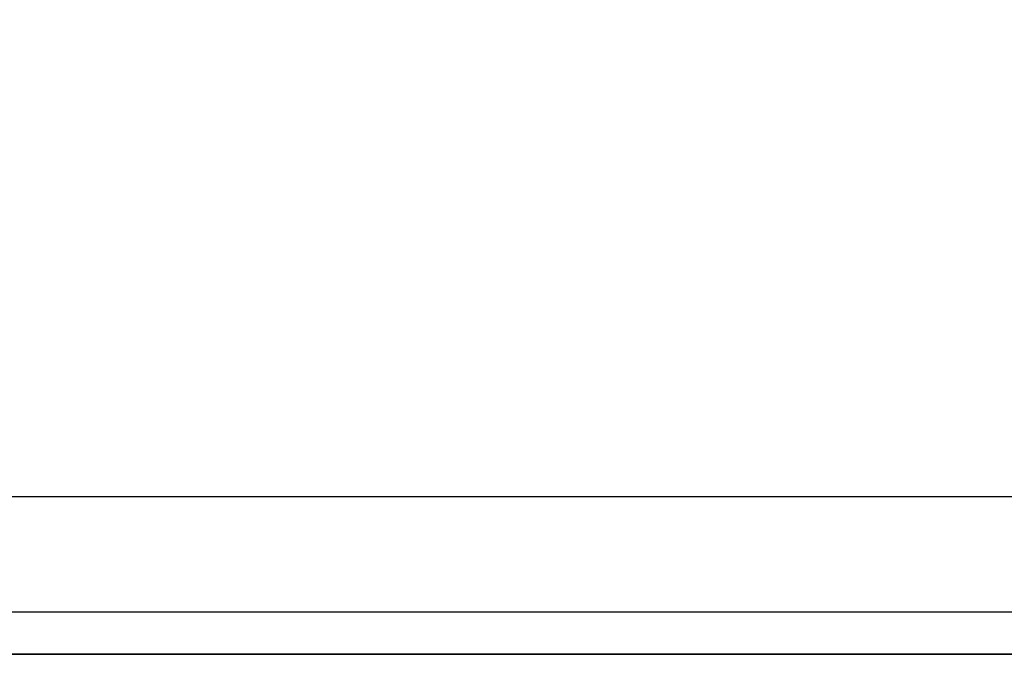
# Model space of a CAD drawing. Header units: millimetres. Extents: x 0 to 210, y 0 to 297.
# Tile 8 of 78: x 97.52 to 100.49, y 137.71 to 139.63. Entities that reach past the tile are written whole.
import ezdxf

# ---------------------------------------------------------------- set-up
doc = ezdxf.new("R2010")
doc.units = ezdxf.units.MM
doc.header["$LTSCALE"] = 19.36
doc.layers.get('0').update_dxf_attribs({"linetype": 'CONTINUOUS'})

msp = doc.modelspace()

# ---------------------------------------------------------------- linework, layer by layer
at = {"color": 9, "linetype": 'CONTINUOUS'}
for p, q in [((108.31605, 138.18956), (87.8592, 138.18956)), ((86.76185, 137.84236), (108.31605, 137.84236)), ((101.10463, 137.71467), (59.26038, 137.71467))]:
    msp.add_line(p, q, dxfattribs=at)
at = {"color": 7, "linetype": 'CONTINUOUS'}
msp.add_lwpolyline([(59.24231, 137.71485), (59.24688, 137.71473), (59.25145, 137.71464), (59.25602, 137.71459), (101.10463, 137.71457)], dxfattribs=at)
msp.add_circle((103.22707, 142.48269), 3.03, dxfattribs=at)
at = {"color": 6, "linetype": 'CONTINUOUS'}
msp.add_circle((103.22707, 142.48269), 3, dxfattribs=at)

doc.saveas('drawing.dxf')
